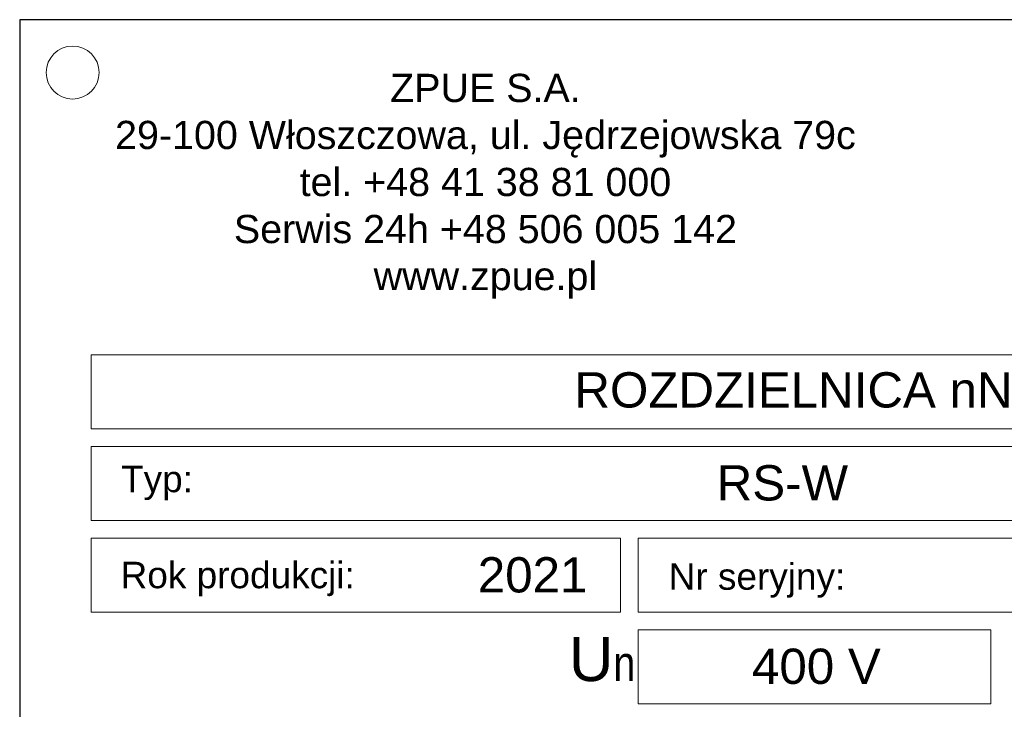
# Model space of a CAD drawing. Header units: millimetres. Extents: x -11513 to 3649, y 2330 to 12522.
# Tile 56 of 75: x -11009 to -10953, y 12146 to 12186. Entities that reach past the tile are written whole.
import ezdxf
from ezdxf.enums import TextEntityAlignment as Align

# ---------------------------------------------------------------- set-up
doc = ezdxf.new("R2010")
doc.units = ezdxf.units.MM
doc.layers.add('Aparatura', color=7, linetype='Continuous')
doc.styles.add('Arial', font='Arial', dxfattribs={"height": 1})
doc.styles.get("Standard").update_dxf_attribs({"font": 'arial.ttf'})

# ---------------------------------------------------------------- blocks, each defined once
blk = doc.blocks.new('Tabliczka_2016_RS-W_Włoszczowa')
at = {"layer": 'Aparatura'}
blk.add_lwpolyline([(0, 0), (90, 0), (90, 62), (0, 62)], close=True, dxfattribs=at)
at = {"layer": 'Aparatura', "lineweight": 5}
for points in [[(4.053, 38.801), (86.053, 38.801), (86.053, 43.001), (4.053, 43.001), (4.053, 38.801)], [(4.053, 33.601), (86.053, 33.601), (86.053, 37.801), (4.053, 37.801), (4.053, 33.601)], [(4.053, 28.401), (34.053, 28.401), (34.053, 32.601), (4.053, 32.601), (4.053, 28.401)], [(35.053, 28.401), (86.053, 28.401), (86.053, 32.601), (35.053, 32.601), (35.053, 28.401)], [(35.053, 23.201), (55.053, 23.201), (55.053, 27.401), (35.053, 27.401), (35.053, 23.201)]]:
    blk.add_lwpolyline(points, close=True, dxfattribs=at)
blk.add_open_spline([(3, 60.5), (3.828, 60.5), (4.5, 59.828), (4.5, 59), (4.5, 59), (4.5, 58.172), (3.828, 57.5), (3, 57.5), (3, 57.5), (2.172, 57.5), (1.5, 58.172), (1.5, 59), (1.5, 59), (1.5, 59.828), (2.172, 60.5), (3, 60.5)], degree=3, knots=[0, 0, 0, 0, 0.2, 0.2, 0.2, 0.2, 0.4, 0.4, 0.4, 0.4, 0.6, 0.6, 0.6, 0.6, 1, 1, 1, 1], dxfattribs=at)
for s, insert, char_height, width, attachment_point in [('\\fArial|b0|i0;ZPUE S.A.\\P\\fArial|b0|i0|c238;29-100 Włoszczowa, ul. Jędrzejowska 79c\\Ptel. +48 41 38 81 000\\PSerwis 24h +48 506 005 142\\Pwww.zpue.pl', (26.398, 52.554), 1.6, 62.12595, 5), ('\\fArial|b0|i0;ROZDZIELNICA nN', (31.441, 42.005), 2, 33.4, 1), ('\\fArial|b0|i0;Typ:', (5.744, 36.704), 1.5, 33.4, 1), ('\\fArial|b0|i0;RS-W', (39.508, 36.734), 2, 33.4, 1), ('\\fArial|b0|i0;Rok produkcji:              ', (5.719, 31.258), 1.5, 33.4, 1), ('\\fArial|b0|i0;Nr seryjny:', (36.785, 31.172), 1.5, 33.4, 1), ('\\fArial|b0|i0;400 V', (41.507, 26.331), 2, 33.4, 1), ('\\fArial|b0|i0;U\\H0.8x;\\W0.8;\\S^ n;', (31.129, 26.991), 2.5, 33.4, 1)]:
    blk.add_mtext(s, dxfattribs=dict(at, insert=insert, char_height=char_height, width=width, attachment_point=attachment_point))
at = {"layer": 'Aparatura', "color": 1, "lineweight": 5, "style": 'Arial'}
for tag, p in [('2017', (32.181, 29.517)), ('3-2017-00001/0001', (82.135, 29.517)), ('...', (77.439, 24.317))]:
    blk.add_attdef(tag, text='', height=2, dxfattribs=at).set_placement(p, align=Align.RIGHT)

msp = doc.modelspace()

# ---------------------------------------------------------------- block references
ref = msp.add_blockref('Tabliczka_2016_RS-W_Włoszczowa', (-11009.018, 12123.591))
ref.add_attrib('2017', '2021', dxfattribs={"layer": 'Aparatura', "color": 1, "lineweight": 5, "height": 2, "style": 'Arial'}).set_placement((-10976.838, 12153.108), align=Align.RIGHT)

doc.saveas('drawing.dxf')
